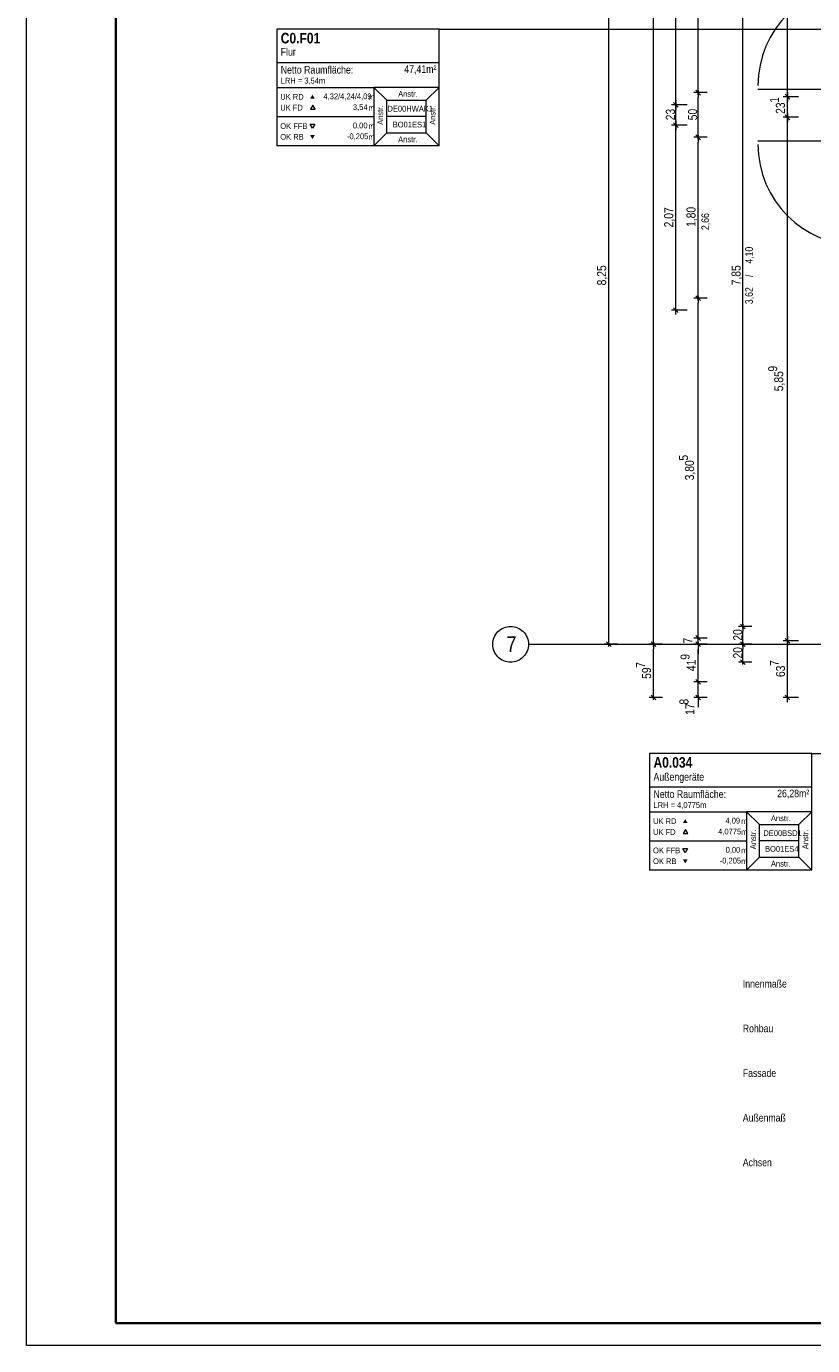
# Model space of a CAD drawing. Extents: x -500 to 300, y 62 to 1162.
# Tile 1 of 90: x -500 to -324, y 62 to 358. Entities that reach past the tile are written whole.
import ezdxf
from ezdxf.lldxf.tags import DXFTag

# ---------------------------------------------------------------- set-up
doc = ezdxf.new("R2010")
doc.units = 0
doc.layers.get('0').update_dxf_attribs({"lineweight": 13})
for name, color, linetype, lineweight, true_color in [('30 -33 Aussenwände- 7 Fassade_ Elemente', 7, 'Continuous', 9, 0x00aacc), ('70 -72 Beschriftung- 1 Beschriftung allgemein', 7, 'Continuous', 9, 0xff6633), ('70 -75 Raumstempel- 1 Raumstempel', 7, 'Continuous', 25, 0xff6600), ('70 -75 Raumstempel-2 Verweislinie', 7, 'Continuous', 9, 0xff6600), ('70 -76 Bemaßung- 2 Allgemein', 9, 'Continuous', 5, 0x808080)]:
    doc.layers.add(name, color=color, linetype=linetype, lineweight=lineweight, true_color=true_color)
doc.layers.add('70 -71 Achsen- 1 Gebäudeachsen', color=7, linetype='STRICHPUNKT2-A06G93K98I', lineweight=18)
doc.layers.add('iwb_Plankopf Rahmen', color=7, linetype='Continuous', lineweight=35)
doc.styles.get("Standard").update_dxf_attribs({"font": 'ARIALN.TTF'})
tags = doc.linetypes.add('fein_strichliert-A06G93KA8I', pattern=[4, 1, -2, 1]).pattern_tags.tags
tags[8:9] = [DXFTag(74, 4), DXFTag(75, 0), DXFTag(340, '0'), DXFTag(46, 0.0), DXFTag(50, 0.0), DXFTag(44, 0.0), DXFTag(45, 0.0)]
tags[6:7] = [DXFTag(74, 4), DXFTag(75, 0), DXFTag(340, '0'), DXFTag(46, 0.0), DXFTag(50, 0.0), DXFTag(44, 0.0), DXFTag(45, 0.0)]
tags[4:5] = [DXFTag(74, 4), DXFTag(75, 0), DXFTag(340, '0'), DXFTag(46, 0.0), DXFTag(50, 0.0), DXFTag(44, 0.0), DXFTag(45, 0.0)]
tags = doc.linetypes.add('STRICHPUNKT2-A06G93K98I', pattern=[12.7, 6.35, -3.175, 0, -3.175]).pattern_tags.tags
tags[10:11] = [DXFTag(74, 4), DXFTag(75, 0), DXFTag(340, '0'), DXFTag(46, 0.0), DXFTag(50, 0.0), DXFTag(44, 0.0), DXFTag(45, 0.0)]
tags[8:9] = [DXFTag(74, 4), DXFTag(75, 0), DXFTag(340, '0'), DXFTag(46, 0.0), DXFTag(50, 0.0), DXFTag(44, 0.0), DXFTag(45, 0.0)]
tags[6:7] = [DXFTag(74, 4), DXFTag(75, 0), DXFTag(340, '0'), DXFTag(46, 0.0), DXFTag(50, 0.0), DXFTag(44, 0.0), DXFTag(45, 0.0)]
tags[4:5] = [DXFTag(74, 4), DXFTag(75, 0), DXFTag(340, '0'), DXFTag(46, 0.0), DXFTag(50, 0.0), DXFTag(44, 0.0), DXFTag(45, 0.0)]

# ---------------------------------------------------------------- blocks, each defined once
blk = doc.blocks.new('Referenz-A06G93KB8I')
at = {"layer": '30 -33 Aussenwände- 7 Fassade_ Elemente', "color": 0, "linetype": 'fein_strichliert-A06G93KA8I', "lineweight": -2, "ltscale": 0.13}
for p, q in [((-335.84, 343.75), (-313.24, 343.75)), ((-335.84, 332.15), (-313.24, 332.15))]:
    blk.add_line(p, q, dxfattribs=at)
for centre, major_axis in [((-313.24, 344.55), (0, 22.6)), ((-313.24, 331.35), (-22.6, 0))]:
    blk.add_ellipse(centre, major_axis=major_axis, ratio=1, start_param=0, end_param=1.570796, dxfattribs=at)
at = {"layer": '70 -71 Achsen- 1 Gebäudeachsen', "color": 0, "linetype": 'Continuous', "lineweight": -2, "ltscale": 0.13}
for p, q in [((-394.77, 221.34), (-394.56, 221.68)), ((-394.56, 221.68), (-394.33, 221.99)), ((-394.33, 221.99), (-394.07, 222.28)), ((-394.07, 222.28), (-393.78, 222.55)), ((-393.78, 222.55), (-393.46, 222.78)), ((-393.46, 222.78), (-393.12, 222.98)), ((-393.12, 222.98), (-392.77, 223.15)), ((-392.77, 223.15), (-392.4, 223.28)), ((-392.4, 223.28), (-392.02, 223.38)), ((-392.02, 223.38), (-391.63, 223.43)), ((-391.63, 223.43), (-391.24, 223.45)), ((-391.24, 223.45), (-390.85, 223.43)), ((-390.85, 223.43), (-390.46, 223.38)), ((-390.46, 223.38), (-390.08, 223.28)), ((-390.08, 223.28), (-389.71, 223.15)), ((-389.71, 223.15), (-389.35, 222.98)), ((-389.35, 222.98), (-389.02, 222.78)), ((-389.02, 222.78), (-388.7, 222.55)), ((-388.7, 222.55), (-388.41, 222.28)), ((-388.41, 222.28), (-388.15, 221.99)), ((-388.15, 221.99), (-387.91, 221.68)), ((-387.91, 221.68), (-387.71, 221.34)), ((-395.24, 219.45), (-395.22, 219.85)), ((-395.22, 219.06), (-395.24, 219.45)), ((-395.22, 219.85), (-395.16, 220.23)), ((-395.16, 218.67), (-395.22, 219.06)), ((-395.16, 220.23), (-395.07, 220.61)), ((-395.07, 218.29), (-395.16, 218.67)), ((-395.07, 220.61), (-394.93, 220.98)), ((-394.93, 220.98), (-394.77, 221.34)), ((-387.71, 221.34), (-387.54, 220.98)), ((-387.54, 220.98), (-387.41, 220.61)), ((-387.41, 220.61), (-387.32, 220.23)), ((-387.32, 218.67), (-387.41, 218.29)), ((-387.32, 220.23), (-387.26, 219.85)), ((-387.26, 219.06), (-387.32, 218.67)), ((-387.26, 219.85), (-387.24, 219.45)), ((-387.24, 219.45), (-387.26, 219.06)), ((-394.93, 217.92), (-395.07, 218.29)), ((-394.77, 217.57), (-394.93, 217.92)), ((-394.56, 217.23), (-394.77, 217.57)), ((-394.33, 216.92), (-394.56, 217.23)), ((-394.07, 216.63), (-394.33, 216.92)), ((-393.78, 216.36), (-394.07, 216.63)), ((-393.46, 216.13), (-393.78, 216.36)), ((-393.12, 215.93), (-393.46, 216.13)), ((-392.77, 215.76), (-393.12, 215.93)), ((-392.4, 215.63), (-392.77, 215.76)), ((-392.02, 215.53), (-392.4, 215.63)), ((-390.08, 215.63), (-390.46, 215.53)), ((-389.71, 215.76), (-390.08, 215.63)), ((-389.35, 215.93), (-389.71, 215.76)), ((-389.02, 216.13), (-389.35, 215.93)), ((-388.7, 216.36), (-389.02, 216.13)), ((-388.41, 216.63), (-388.7, 216.36)), ((-388.15, 216.92), (-388.41, 216.63)), ((-387.91, 217.23), (-388.15, 216.92)), ((-387.71, 217.57), (-387.91, 217.23)), ((-387.54, 217.92), (-387.71, 217.57)), ((-387.41, 218.29), (-387.54, 217.92)), ((-391.63, 215.47), (-392.02, 215.53)), ((-391.24, 215.45), (-391.63, 215.47)), ((-390.85, 215.47), (-391.24, 215.45)), ((-390.46, 215.53), (-390.85, 215.47))]:
    blk.add_line(p, q, dxfattribs=at)
at = {"layer": '70 -71 Achsen- 1 Gebäudeachsen', "color": 0, "linetype": 'STRICHPUNKT2-A06G93K98I', "lineweight": -2, "ltscale": 0.13}
blk.add_line((-387.24, 219.45), (76.5, 219.45), dxfattribs=at)
at = {"layer": '70 -75 Raumstempel- 1 Raumstempel', "color": 0, "lineweight": -2}
for p, q in [((-443.56, 357.2), (-443.56, 331.06)), ((-407.24, 357.2), (-443.56, 357.2)), ((-407.24, 331.06), (-407.24, 357.2)), ((-407.24, 349.61), (-443.56, 349.61)), ((-443.56, 344.13), (-421.84, 344.13)), ((-418.95, 341.23), (-421.84, 344.13)), ((-407.24, 344.13), (-421.84, 344.13)), ((-421.84, 344.13), (-421.84, 331.06)), ((-410.12, 341.23), (-407.24, 344.13)), ((-435.53, 340.17), (-436.05, 339.26)), ((-435, 339.26), (-435.53, 340.17)), ((-418.95, 333.96), (-418.95, 341.23)), ((-418.95, 341.23), (-410.12, 341.23)), ((-410.12, 333.96), (-410.12, 341.23)), ((-443.56, 337.6), (-421.84, 337.6)), ((-436.05, 339.26), (-435, 339.26)), ((-410.12, 337.6), (-418.95, 337.6)), ((-435.6, 334.99), (-436.12, 335.9)), ((-436.12, 335.9), (-435.07, 335.9)), ((-435.07, 335.9), (-435.6, 334.99)), ((-418.95, 333.96), (-421.84, 331.06)), ((-418.95, 333.96), (-410.12, 333.96)), ((-410.12, 333.96), (-407.24, 331.06)), ((-407.24, 331.06), (-443.56, 331.06)), ((-360.11, 195.03), (-360.11, 168.89)), ((-323.78, 195.03), (-360.11, 195.03)), ((-323.78, 168.89), (-323.78, 195.03)), ((-323.78, 187.44), (-360.11, 187.44)), ((-360.11, 181.96), (-338.38, 181.96)), ((-335.49, 179.07), (-338.38, 181.96)), ((-323.78, 181.96), (-338.38, 181.96)), ((-338.38, 181.96), (-338.38, 168.89)), ((-326.66, 179.07), (-323.78, 181.96)), ((-352.07, 178), (-352.59, 177.1)), ((-351.54, 177.1), (-352.07, 178)), ((-335.49, 171.79), (-335.49, 179.07)), ((-335.49, 179.07), (-326.66, 179.07)), ((-326.66, 171.79), (-326.66, 179.07)), ((-360.11, 175.43), (-338.38, 175.43)), ((-352.59, 177.1), (-351.54, 177.1)), ((-326.66, 175.43), (-335.49, 175.43)), ((-352.14, 172.82), (-352.66, 173.73)), ((-352.66, 173.73), (-351.62, 173.73)), ((-351.62, 173.73), (-352.14, 172.82)), ((-335.49, 171.79), (-338.38, 168.89)), ((-335.49, 171.79), (-326.66, 171.79)), ((-326.66, 171.79), (-323.78, 168.89)), ((-323.78, 168.89), (-360.11, 168.89))]:
    blk.add_line(p, q, dxfattribs=at)
for points in [[(-435.07, 341.59), (-435.6, 342.49), (-436.12, 341.59)], [(-435.07, 333.46), (-435.6, 332.55), (-436.12, 333.46)], [(-351.62, 179.42), (-352.14, 180.32), (-352.66, 179.42)], [(-351.62, 171.29), (-352.14, 170.38), (-352.66, 171.29)]]:
    blk.add_solid(points, dxfattribs=at)
at = {"layer": '70 -75 Raumstempel-2 Verweislinie', "color": 0, "linetype": 'Continuous', "lineweight": -2, "ltscale": 0.13}
for p, q in [((-407.24, 357.2), (-256.9, 357.2)), ((-323.78, 195.03), (-263.61, 195.03))]:
    blk.add_line(p, q, dxfattribs=at)
at = {"layer": '70 -76 Bemaßung- 2 Allgemein', "color": 0, "linetype": 'Continuous', "lineweight": -2, "ltscale": 0.13}
for p, q in [((-359.24, 220.51), (-359.24, 833.39)), ((-369.24, 220.51), (-369.24, 383.39)), ((-354.22, 341.31), (-354.22, 379.39)), ((-339.24, 224.51), (-339.24, 379.39)), ((-329.24, 343.11), (-329.24, 379.39)), ((-349.24, 344.01), (-349.24, 377.89)), ((-347.24, 342.95), (-350.24, 342.95)), ((-347.24, 342.95), (-350.24, 342.95)), ((-349.77, 343.48), (-348.71, 342.42)), ((-348.71, 342.42), (-349.77, 343.48)), ((-349.24, 342.45), (-349.24, 344.01)), ((-349.24, 343.45), (-349.24, 341.89)), ((-329.24, 341.05), (-329.24, 343.11)), ((-329.24, 343.05), (-329.24, 340.99)), ((-351.72, 340.25), (-355.22, 340.25)), ((-351.72, 340.25), (-355.22, 340.25)), ((-353.69, 339.72), (-354.75, 340.78)), ((-354.75, 340.78), (-353.69, 339.72)), ((-354.22, 339.25), (-354.22, 341.31)), ((-354.22, 341.25), (-354.22, 339.19)), ((-349.24, 334.01), (-349.24, 341.89)), ((-326.74, 342.05), (-330.24, 342.05)), ((-326.74, 342.05), (-330.24, 342.05)), ((-329.77, 342.58), (-328.71, 341.52)), ((-328.71, 341.52), (-329.77, 342.58)), ((-329.24, 338.49), (-329.24, 340.99)), ((-354.22, 336.71), (-354.22, 339.19)), ((-354.22, 334.65), (-354.22, 336.71)), ((-326.74, 337.43), (-330.24, 337.43)), ((-326.74, 337.43), (-330.24, 337.43)), ((-329.77, 337.96), (-328.71, 336.9)), ((-328.71, 336.9), (-329.77, 337.96)), ((-329.24, 336.43), (-329.24, 338.49)), ((-329.24, 338.43), (-329.24, 336.37)), ((-351.72, 335.65), (-355.22, 335.65)), ((-351.72, 335.65), (-355.22, 335.65)), ((-353.69, 335.12), (-354.75, 336.18)), ((-354.75, 336.18), (-353.69, 335.12)), ((-354.22, 336.65), (-354.22, 334.59)), ((-354.22, 295.31), (-354.22, 334.59)), ((-349.24, 332.45), (-349.24, 334.01)), ((-329.24, 221.31), (-329.24, 336.37)), ((-347.24, 332.95), (-350.24, 332.95)), ((-347.24, 332.95), (-350.24, 332.95)), ((-349.77, 333.48), (-348.71, 332.42)), ((-348.71, 332.42), (-349.77, 333.48)), ((-349.24, 333.45), (-349.24, 331.89)), ((-349.24, 298.01), (-349.24, 331.89)), ((-347.24, 296.95), (-350.24, 296.95)), ((-347.24, 296.95), (-350.24, 296.95)), ((-349.77, 297.48), (-348.71, 296.42)), ((-348.71, 296.42), (-349.77, 297.48)), ((-349.24, 296.45), (-349.24, 298.01)), ((-349.24, 297.45), (-349.24, 295.89)), ((-349.24, 221.91), (-349.24, 295.89)), ((-351.72, 294.25), (-355.22, 294.25)), ((-353.69, 293.72), (-354.75, 294.78)), ((-354.22, 293.25), (-354.22, 295.31)), ((-339.24, 222.95), (-339.24, 224.51)), ((-349.24, 221.91), (-349.24, 222.97)), ((-349.24, 220.35), (-349.24, 221.91)), ((-349.24, 220.35), (-349.24, 221.91)), ((-337.24, 223.45), (-340.24, 223.45)), ((-337.24, 223.45), (-340.24, 223.45)), ((-338.71, 222.92), (-339.77, 223.98)), ((-339.77, 223.98), (-338.71, 222.92)), ((-339.24, 223.95), (-339.24, 222.39)), ((-339.24, 220.51), (-339.24, 222.39)), ((-367.24, 219.45), (-370.24, 219.45)), ((-368.71, 218.92), (-369.77, 219.98)), ((-369.24, 218.95), (-369.24, 220.51)), ((-357.24, 219.45), (-360.24, 219.45)), ((-357.24, 219.45), (-360.24, 219.45)), ((-359.77, 219.98), (-358.71, 218.92)), ((-358.71, 218.92), (-359.77, 219.98)), ((-359.24, 218.95), (-359.24, 220.51)), ((-359.24, 219.95), (-359.24, 218.39)), ((-347.24, 220.85), (-350.24, 220.85)), ((-347.24, 220.85), (-350.24, 220.85)), ((-347.24, 219.45), (-350.24, 219.45)), ((-347.24, 219.45), (-350.24, 219.45)), ((-348.71, 220.32), (-349.77, 221.38)), ((-348.71, 220.32), (-349.77, 221.38)), ((-349.77, 219.98), (-348.71, 218.92)), ((-349.77, 219.98), (-348.71, 218.92)), ((-349.24, 219.45), (-349.24, 220.85)), ((-349.24, 219.95), (-349.24, 218.39)), ((-349.24, 219.95), (-349.24, 218.39)), ((-337.24, 219.45), (-340.24, 219.45)), ((-337.24, 219.45), (-340.24, 219.45)), ((-338.71, 218.92), (-339.77, 219.98)), ((-339.77, 219.98), (-338.71, 218.92)), ((-339.24, 218.95), (-339.24, 220.51)), ((-339.24, 219.95), (-339.24, 218.39)), ((-326.74, 220.25), (-330.24, 220.25)), ((-326.74, 220.25), (-330.24, 220.25)), ((-328.71, 219.72), (-329.77, 220.78)), ((-329.77, 220.78), (-328.71, 219.72)), ((-329.24, 219.25), (-329.24, 221.31)), ((-329.24, 221.25), (-329.24, 219.19)), ((-329.24, 208.57), (-329.24, 219.19)), ((-359.24, 208.57), (-359.24, 218.39)), ((-349.24, 212.13), (-349.24, 218.39)), ((-349.24, 218.39), (-349.24, 217.33)), ((-338.71, 214.92), (-339.77, 215.98)), ((-339.24, 216.51), (-339.24, 218.39)), ((-339.24, 214.95), (-339.24, 216.51)), ((-349.24, 212.13), (-349.24, 213.19)), ((-337.24, 215.45), (-340.24, 215.45)), ((-347.24, 211.07), (-350.24, 211.07)), ((-347.24, 211.07), (-350.24, 211.07)), ((-348.71, 210.54), (-349.77, 211.6)), ((-348.71, 210.54), (-349.77, 211.6)), ((-349.24, 210.57), (-349.24, 212.13)), ((-349.24, 210.57), (-349.24, 212.13)), ((-349.24, 207.51), (-349.24, 211.07)), ((-357.24, 207.51), (-360.24, 207.51)), ((-358.71, 206.98), (-359.77, 208.04)), ((-359.24, 207.01), (-359.24, 208.57)), ((-347.24, 207.51), (-350.24, 207.51)), ((-349.77, 208.04), (-348.71, 206.98)), ((-349.24, 208.01), (-349.24, 206.45)), ((-326.74, 207.51), (-330.24, 207.51)), ((-328.71, 206.98), (-329.77, 208.04)), ((-329.24, 206.51), (-329.24, 208.57)), ((-349.24, 206.45), (-349.24, 205.39))]:
    blk.add_line(p, q, dxfattribs=at)
at = {"layer": '70 -71 Achsen- 1 Gebäudeachsen', "color": 0, "linetype": 'Continuous', "lineweight": -2, "ltscale": 0.13, "insert": (-392.17, 221.22), "char_height": 3.5241, "attachment_point": 1}
blk.add_mtext('{\\fArial Narrow;7}', dxfattribs=at)
at = {"layer": '70 -72 Beschriftung- 1 Beschriftung allgemein', "color": 0, "linetype": 'Continuous', "lineweight": -2, "ltscale": 0.13, "char_height": 1.7, "attachment_point": 1}
for s, insert in [('{\\fArial Narrow;Innenmaße}', (-339.24, 144.3)), ('{\\fArial Narrow;Rohbau}', (-339.24, 134.3)), ('{\\fArial Narrow;Fassade}', (-339.24, 124.3)), ('{\\fArial Narrow;Außenmaß}', (-339.24, 114.3)), ('{\\fArial Narrow;Achsen}', (-339.24, 104.3))]:
    blk.add_mtext(s, dxfattribs=dict(at, insert=insert))
at = {"layer": '70 -75 Raumstempel- 1 Raumstempel', "color": 0, "linetype": 'Continuous', "lineweight": -2, "ltscale": 0.13, "attachment_point": 1}
for s, insert, char_height, rotation in [('{\\fArial Narrow|b1|i0;C0.F01}', (-442.7, 356.33), 2.3536, 0), ('{\\fArial Narrow;Flur}', (-442.7, 352.95), 1.7117, 0), ('{\\fArial Narrow;Netto Raumfläche:}', (-442.7, 348.93), 1.7117, 0), ('{\\fArial Narrow;47,41m²}', (-415.04, 349.08), 1.7117, 0), ('{\\fArial Narrow;LRH = 3,54m}', (-442.7, 346.28), 1.2838, 0), ('{\\fArial Narrow;UK RD}', (-442.8, 342.67), 1.2838, 0), ('{\\fArial Narrow;4,32/4,24/4,09}', (-433.13, 342.77), 1.2838, 0), ('{\\fArial Narrow;Anstr.}', (-416.4, 343.31), 1.2838, 0), ('{\\fArial Narrow;UK FD}', (-442.8, 340.23), 1.2838, 0), ('{\\fArial Narrow;3,54}', (-426.53, 340.35), 1.2838, 0), ('{\\fArial Narrow;m}', (-423.08, 342.66), 1.2838, 0), ('{\\fArial Narrow;m}', (-423.08, 340.22), 1.2838, 0), ('{\\fArial Narrow;Anstr.}', (-421.05, 335.74), 1.2838, 90), ('{\\fArial Narrow;DE00HWAK1}', (-418.8, 340), 1.2838, 0), ('{\\fArial Narrow;Anstr.}', (-409.34, 335.74), 1.2838, 90), ('{\\fArial Narrow;OK FFB}', (-442.8, 336.11), 1.2838, 0), ('{\\fArial Narrow;-0,205}', (-427.86, 333.82), 1.2838, 0), ('{\\fArial Narrow;0,00}', (-426.54, 336.24), 1.2838, 0), ('{\\fArial Narrow;m}', (-423.08, 336.11), 1.2838, 0), ('{\\fArial Narrow;BO01ES1}', (-417.62, 336.45), 1.2838, 0), ('{\\fArial Narrow;OK RB}', (-442.8, 333.7), 1.2838, 0), ('{\\fArial Narrow;m}', (-423.08, 333.7), 1.2838, 0), ('{\\fArial Narrow;Anstr.}', (-416.4, 333.14), 1.2838, 0), ('{\\fArial Narrow|b1|i0;A0.034}', (-359.24, 194.18), 2.3536, 0), ('{\\fArial Narrow;Außengeräte}', (-359.24, 190.62), 1.7117, 0), ('{\\fArial Narrow;Netto Raumfläche:}', (-359.24, 186.76), 1.7117, 0), ('{\\fArial Narrow;26,28m²}', (-331.55, 186.91), 1.7117, 0), ('{\\fArial Narrow;LRH = 4,0775m}', (-359.24, 184.11), 1.2838, 0), ('{\\fArial Narrow;UK RD}', (-359.34, 180.5), 1.2838, 0), ('{\\fArial Narrow;4,09}', (-343.12, 180.61), 1.2838, 0), ('{\\fArial Narrow;m}', (-339.62, 180.49), 1.2838, 0), ('{\\fArial Narrow;Anstr.}', (-332.94, 181.14), 1.2838, 0), ('{\\fArial Narrow;UK FD}', (-359.34, 178.06), 1.2838, 0), ('{\\fArial Narrow;4,0775}', (-344.76, 178.18), 1.2838, 0), ('{\\fArial Narrow;m}', (-339.62, 178.05), 1.2838, 0), ('{\\fArial Narrow;Anstr.}', (-337.59, 173.57), 1.2838, 90), ('{\\fArial Narrow;DE00BSD1}', (-334.64, 177.82), 1.2838, 0), ('{\\fArial Narrow;Anstr.}', (-325.88, 173.57), 1.2838, 90), ('{\\fArial Narrow;BO01ES4}', (-334.26, 174.28), 1.2838, 0), ('{\\fArial Narrow;OK FFB}', (-359.34, 173.94), 1.2838, 0), ('{\\fArial Narrow;OK RB}', (-359.34, 171.53), 1.2838, 0), ('{\\fArial Narrow;-0,205}', (-344.41, 171.66), 1.2838, 0), ('{\\fArial Narrow;0,00}', (-343.08, 174.07), 1.2838, 0), ('{\\fArial Narrow;m}', (-339.62, 173.94), 1.2838, 0), ('{\\fArial Narrow;m}', (-339.62, 171.53), 1.2838, 0), ('{\\fArial Narrow;Anstr.}', (-332.94, 170.97), 1.2838, 0)]:
    blk.add_mtext(s, dxfattribs=dict(at, insert=insert, char_height=char_height, rotation=rotation))
at = {"layer": '70 -76 Bemaßung- 2 Allgemein', "color": 0, "linetype": 'Continuous', "lineweight": -2, "ltscale": 0.13, "attachment_point": 1, "rotation": 90}
for s, insert, char_height in [('{\\fArial Narrow;50}', (-351.49, 336.77), 2.0138), ('{\\fArial Narrow;1}', (-333.17, 340.69), 2.0138), ('{\\fArial Narrow;23}', (-331.83, 338.19), 2.0138), ('{\\fArial Narrow;23}', (-356.47, 336.76), 2.0138), ('{\\fArial Narrow;2,07}', (-356.84, 312.79), 2.0138), ('{\\fArial Narrow;1,80}', (-351.85, 312.89), 2.0138), ('{\\fArial Narrow;2,66}', (-348.5, 312.18), 1.7), ('{\\fArial Narrow;4,10}', (-338.7, 304.66), 1.7), ('{\\fArial Narrow;8,25}', (-371.85, 299.8), 2.0138), ('{\\fArial Narrow;7,85}', (-341.75, 299.81), 2.0138), ('{\\fArial Narrow;/}', (-338.68, 301.68), 1.7), ('{\\fArial Narrow;3,62}', (-338.7, 295.6), 1.7), ('{\\fArial Narrow;9}', (-333.55, 280.5), 2.0138), ('{\\fArial Narrow;5,85}', (-332.21, 276.1), 2.0138), ('{\\fArial Narrow;5}', (-353.53, 260.56), 2.0138), ('{\\fArial Narrow;3,80}', (-352.19, 256.16), 2.0138), ('{\\fArial Narrow;20}', (-341.39, 220.26), 2.0138), ('{\\fArial Narrow;7}', (-352.55, 219.62), 2.0138), ('{\\fArial Narrow;20}', (-341.39, 216.26), 2.0138), ('{\\fArial Narrow;9}', (-353.17, 215.99), 2.0138), ('{\\fArial Narrow;41}', (-351.83, 213.45), 2.0138), ('{\\fArial Narrow;7}', (-333.15, 214.59), 2.0138), ('{\\fArial Narrow;7}', (-363.15, 214.19), 2.0138), ('{\\fArial Narrow;59}', (-361.81, 211.71), 2.0138), ('{\\fArial Narrow;63}', (-331.81, 212.11), 2.0138), ('{\\fArial Narrow;8}', (-353.42, 205.95), 2.0138), ('{\\fArial Narrow;17}', (-352.08, 203.63), 2.0138)]:
    blk.add_mtext(s, dxfattribs=dict(at, insert=insert, char_height=char_height))

msp = doc.modelspace()

# ---------------------------------------------------------------- linework, layer by layer
at = {"layer": 'iwb_Plankopf Rahmen', "color": 8, "lineweight": 13, "ltscale": 0.13, "true_color": 0x808080}
msp.add_lwpolyline([(300.35, 62.43), (-499.65, 62.43), (-499.65, 1162.43), (300.35, 1162.43), (300.35, 62.43)], close=True, dxfattribs=at)
at = {"layer": 'iwb_Plankopf Rahmen', "ltscale": 0.35}
msp.add_lwpolyline([(-479.65, 67.43), (-479.65, 1157.43), (295.35, 1157.43), (295.35, 67.43), (-479.65, 67.43)], close=True, dxfattribs=at)

# ---------------------------------------------------------------- block references
at = {"color": 8, "lineweight": 13, "ltscale": 0.13, "true_color": 0x808080}
msp.add_blockref('Referenz-A06G93KB8I', (0, 0), dxfattribs=at)

doc.saveas('drawing.dxf')
